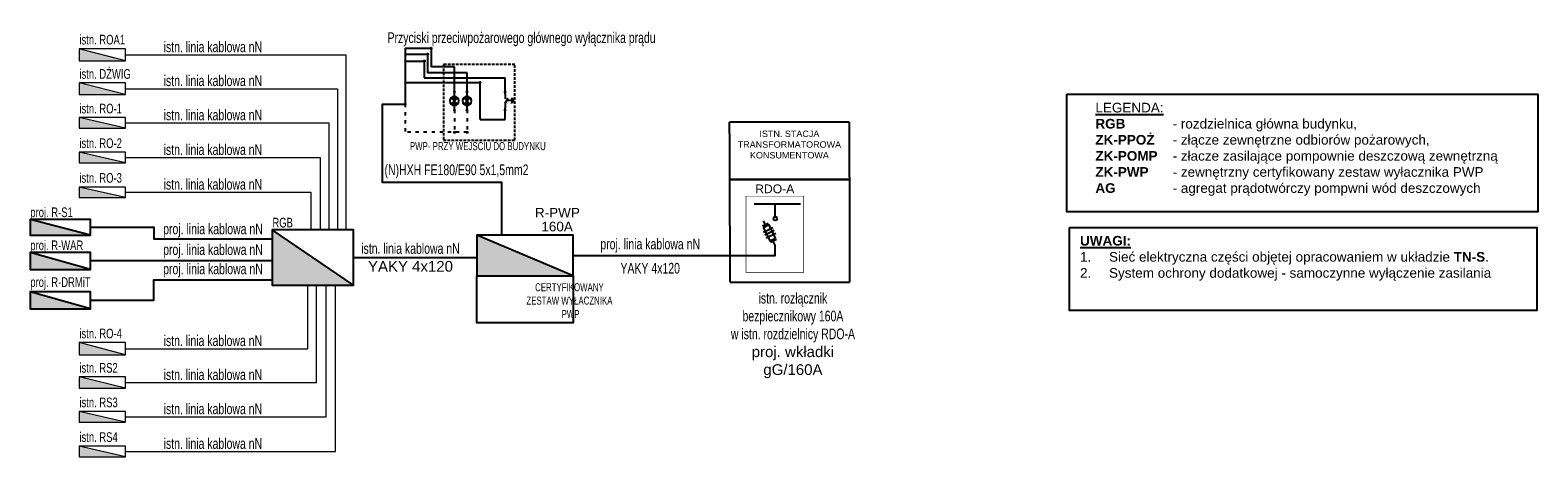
# Model space of a CAD drawing. Header units: millimetres. Extents: x 255 to 3067, y 529 to 1328.
import ezdxf
from ezdxf.enums import TextEntityAlignment as Align

# ---------------------------------------------------------------- set-up
doc = ezdxf.new("R2010")
doc.units = ezdxf.units.MM
for name, pattern in [('ACAD_ISO03W100', [30, 12, -18]), ('DASHED2', [0.375, 0.25, -0.125]), ('DASHEDX2', [1.5, 1, -0.5])]:
    doc.linetypes.add(name, pattern=pattern)
doc.layers.add('_IE_Istniejące', color=251, linetype='Continuous', lineweight=13)
for name, color, linetype in [('_IE_Projektowane', 5, 'Continuous'), ('_IE_Rozdzielnice', 7, 'Continuous'), ('Blok', 7, 'Continuous'), ('OZNACZENIE', 7, 'Continuous'), ('TYP', 7, 'Continuous')]:
    doc.layers.add(name, color=color, linetype=linetype)
doc.layers.add('elektryka', color=7, linetype='Continuous', true_color=0x000000)
doc.styles.add('ARIAL', font='arial.ttf')
doc.styles.get("Standard").update_dxf_attribs({"font": 'ARIAL.TTF'})
doc.styles.add('STYLE2', font='arial.ttf', dxfattribs={"width": 0.7})
doc.styles.add('TABELKA_V2', font='simplex.shx', dxfattribs={"width": 0.75, "height": 18})

# ---------------------------------------------------------------- blocks, each defined once
blk = doc.blocks.new('*U10')
h = blk.add_hatch(color=256)
h.dxf.hatch_style = 1
h.paths.add_polyline_path([(0, 0), (0, -103.2), (151.8, -103.2)])
for points in [[(0, 0), (0, -103.2), (151.8, -103.2), (151.8, 0), (0, 0), (0, -103.2)], [(0, 0), (0, -103.2), (151.8, -103.2), (0, 0)]]:
    blk.add_lwpolyline(points)
at = {"color": 7, "style": 'TABELKA_V2', "width": 0.75}
for tag, p in [('NAZWA', (0.9, -70)), ('MOC', (0.9, -100)), ('STOPIEŃ_OCHRONY', (0.9, -130)), ('MONTAŻ', (0.9, -160))]:
    blk.add_attdef(tag, p, '', height=18, dxfattribs=at)
blk = doc.blocks.new('07_lampa_768477843')
for p, q in [((0, 0), (5, 0)), ((13.5, 3.5), (6.5, -3.5)), ((13.5, -3.5), (6.5, 3.5)), ((15, 0), (20, 0))]:
    blk.add_line(p, q)
for centre, radius in [((0, 0), 0.4), ((10, 0), 5), ((20, 0), 0.4)]:
    blk.add_circle(centre, radius)
at = {"flags": 1}
for tag, p in [('BD', (15.2, 3.9)), ('NK', (15.2, 1.9)), ('PO', (15.2, -3.1))]:
    blk.add_attdef(tag, p, '', height=1, dxfattribs=at)
at = {"layer": 'OZNACZENIE'}
blk.add_attdef('OZ', (2.9, 0.9), '', height=1, dxfattribs=at)
at = {"layer": 'TYP', "flags": 1}
blk.add_attdef('TYP', (15.1, 5.4), '', height=1, dxfattribs=at)
at = {"layer": 'TYP'}
blk.add_attdef('TYP1', (15.2, 0.7), '', height=1, dxfattribs=at)
blk = doc.blocks.new('G$C9AC4F5B0')
at = {"ltscale": 20, "transparency": 33554687}
h = blk.add_hatch(color=0, dxfattribs=at)
h.dxf.hatch_style = 1
edge = h.paths.add_edge_path()
edge.add_arc((0, 0), 1.13, 0, 360)
at = {"color": 0, "ltscale": 20}
blk.add_circle((0, 0), 1.13, dxfattribs=at)
blk = doc.blocks.new('20_przycisk_zwier_1120064963')
for p, q in [((0, 17.5), (0, 20)), ((0, 17.5), (0, 12.5)), ((-8.7, 12.4), (-6.7, 12.4)), ((-8.7, 10.4), (-8.7, 12.4)), ((-8.7, 10.4), (-8.7, 8.4)), ((-8.7, 8.4), (-6.7, 8.4)), ((0, 7.5), (-3.3, 13.2)), ((0, 7.5), (0, 2.5)), ((0, 0), (0, 2.5))]:
    blk.add_line(p, q)
at = {"linetype": 'DASHEDX2'}
blk.add_line((-8.7, 10.4), (-1.7, 10.4), dxfattribs=at)
for centre in [(0, 20), (0, 0)]:
    blk.add_circle(centre, 0.4)
at = {"flags": 1}
for tag, p in [('BD', (0.8, 16.7)), ('NK', (0.8, 14.7)), ('PO', (0.8, 9.6))]:
    blk.add_attdef(tag, p, '', height=1, dxfattribs=at)
at = {"layer": 'OZNACZENIE'}
blk.add_attdef('OZ', (-7.9, 6.7), '', height=1, dxfattribs=at)
at = {"layer": 'TYP'}
blk.add_attdef('TYP1', (0.7, 8.1), '', height=1, dxfattribs=at)
at = {"layer": 'TYP', "flags": 1}
blk.add_attdef('TYP', (0.8, 13.1), '', height=1, dxfattribs=at)
blk = doc.blocks.new('*U7')
h = blk.add_hatch(color=256)
h.dxf.hatch_style = 1
h.paths.add_polyline_path([(0, 0), (0, -75.8), (180, -75.8)])
for points in [[(0, 0), (0, -75.8), (180, -75.8), (180, 0), (0, 0), (0, -75.8)], [(0, 0), (0, -75.8), (180, -75.8), (0, 0)]]:
    blk.add_lwpolyline(points)
at = {"color": 7, "style": 'TABELKA_V2', "width": 0.75}
for tag, p in [('NAZWA', (0.9, -70)), ('MOC', (0.9, -100)), ('STOPIEŃ_OCHRONY', (0.9, -130)), ('MONTAŻ', (0.9, -160))]:
    blk.add_attdef(tag, p, '', height=18, dxfattribs=at)
blk = doc.blocks.new('*U2')
h = blk.add_hatch(color=256)
h.dxf.hatch_style = 1
h.paths.add_polyline_path([(0, 0), (0, -29), (112.5, -29)])
for points in [[(0, 0), (0, -29), (112.5, -29), (112.5, 0), (0, 0), (0, -29)], [(0, 0), (0, -29), (112.5, -29), (0, 0)]]:
    blk.add_lwpolyline(points)
at = {"color": 7, "style": 'TABELKA_V2', "width": 0.75}
for tag, p in [('NAZWA', (0.9, -70)), ('MOC', (0.9, -100)), ('STOPIEŃ_OCHRONY', (0.9, -130)), ('MONTAŻ', (0.9, -160))]:
    blk.add_attdef(tag, p, '', height=18, dxfattribs=at)
blk = doc.blocks.new('*U21')
h = blk.add_hatch(color=256)
h.dxf.hatch_style = 1
h.paths.add_polyline_path([(0, 0), (0, -31.8), (112.5, -31.8)])
for points in [[(0, 0), (0, -31.8), (112.5, -31.8), (112.5, 0), (0, 0), (0, -31.8)], [(0, 0), (0, -31.8), (112.5, -31.8), (0, 0)]]:
    blk.add_lwpolyline(points)
at = {"color": 7, "style": 'TABELKA_V2', "width": 0.75}
for tag, p in [('NAZWA', (0.9, -70)), ('MOC', (0.9, -100)), ('STOPIEŃ_OCHRONY', (0.9, -130)), ('MONTAŻ', (0.9, -160))]:
    blk.add_attdef(tag, p, '', height=18, dxfattribs=at)
blk = doc.blocks.new('*U19')
h = blk.add_hatch(color=256)
h.dxf.hatch_style = 1
h.paths.add_polyline_path([(0, 0), (0, -31.4), (112.5, -31.4)])
for points in [[(0, 0), (0, -31.4), (112.5, -31.4), (112.5, 0), (0, 0), (0, -31.4)], [(0, 0), (0, -31.4), (112.5, -31.4), (0, 0)]]:
    blk.add_lwpolyline(points)
at = {"color": 7, "style": 'TABELKA_V2', "width": 0.75}
for tag, p in [('NAZWA', (0.9, -70)), ('MOC', (0.9, -100)), ('STOPIEŃ_OCHRONY', (0.9, -130)), ('MONTAŻ', (0.9, -160))]:
    blk.add_attdef(tag, p, '', height=18, dxfattribs=at)
blk = doc.blocks.new('*U26')
h = blk.add_hatch(color=256)
h.dxf.hatch_style = 1
h.paths.add_polyline_path([(0, 0), (0, -22.7), (86.1, -22.7)])
for points in [[(0, 0), (0, -22.7), (86.1, -22.7), (86.1, 0), (0, 0), (0, -22.7)], [(0, 0), (0, -22.7), (86.1, -22.7), (0, 0)]]:
    blk.add_lwpolyline(points)
at = {"color": 7, "style": 'TABELKA_V2', "width": 0.75}
for tag, p in [('NAZWA', (0.9, -70)), ('MOC', (0.9, -100)), ('STOPIEŃ_OCHRONY', (0.9, -130)), ('MONTAŻ', (0.9, -160))]:
    blk.add_attdef(tag, p, '', height=18, dxfattribs=at)
blk = doc.blocks.new('*U28')
h = blk.add_hatch(color=256)
h.dxf.hatch_style = 1
h.paths.add_polyline_path([(0, 0), (0, -21.3), (86.1, -21.3)])
for points in [[(0, 0), (0, -21.3), (86.1, -21.3), (86.1, 0), (0, 0), (0, -21.3)], [(0, 0), (0, -21.3), (86.1, -21.3), (0, 0)]]:
    blk.add_lwpolyline(points)
at = {"color": 7, "style": 'TABELKA_V2', "width": 0.75}
for tag, p in [('NAZWA', (0.9, -70)), ('MOC', (0.9, -100)), ('STOPIEŃ_OCHRONY', (0.9, -130)), ('MONTAŻ', (0.9, -160))]:
    blk.add_attdef(tag, p, '', height=18, dxfattribs=at)
blk = doc.blocks.new('*U30')
h = blk.add_hatch(color=256)
h.dxf.hatch_style = 1
h.paths.add_polyline_path([(0, 0), (0, -19.6), (86.1, -19.6)])
for points in [[(0, 0), (0, -19.6), (86.1, -19.6), (86.1, 0), (0, 0), (0, -19.6)], [(0, 0), (0, -19.6), (86.1, -19.6), (0, 0)]]:
    blk.add_lwpolyline(points)
at = {"color": 7, "style": 'TABELKA_V2', "width": 0.75}
for tag, p in [('NAZWA', (0.9, -70)), ('MOC', (0.9, -100)), ('STOPIEŃ_OCHRONY', (0.9, -130)), ('MONTAŻ', (0.9, -160))]:
    blk.add_attdef(tag, p, '', height=18, dxfattribs=at)

msp = doc.modelspace()

# ---------------------------------------------------------------- hatches: boundary and pattern name
h = msp.add_hatch(color=3)
h.dxf.hatch_style = 1
h.paths.add_polyline_path([(1052.3, 1189.3), (1046.3, 1195.3), (1040.2, 1189.3, 0.198912), (1046.3, 1186.8, 0.198912)])
h.paths.add_polyline_path([(1052.3, 1201.3, 0.198912), (1046.3, 1203.8, 0.198912), (1040.2, 1201.3), (1046.3, 1195.3)])
h = msp.add_hatch(color=1)
h.dxf.hatch_style = 1
h.paths.add_polyline_path([(1075.9, 1189.3), (1069.9, 1195.3), (1063.9, 1189.3, 0.198912), (1069.9, 1186.8, 0.198912)])
h.paths.add_polyline_path([(1075.9, 1201.3, 0.198912), (1069.9, 1203.8, 0.198912), (1063.9, 1201.3), (1069.9, 1195.3)])

# ---------------------------------------------------------------- linework, layer by layer
at = {"color": 240}
for p, q in [((954.3, 1293.7), (1002.6, 1293.7)), ((1002.6, 1293.7), (1002.6, 1258.8)), ((954.3, 1282.6), (996.3, 1282.6)), ((954.3, 1269.9), (990.1, 1269.9)), ((990.1, 1269.9), (990.1, 1238.6)), ((996.3, 1282.6), (996.3, 1247.7)), ((990.1, 1238.6), (1141, 1238.6)), ((1069.9, 1247.7), (996.3, 1247.7)), ((1046.3, 1258.8), (1002.6, 1258.8)), ((1046.3, 1212.3), (1046.3, 1258.8)), ((1069.9, 1212.3), (1069.9, 1247.7)), ((1141, 1212.3), (1141, 1238.6)), ((954.3, 1229.7), (1094.1, 1229.7)), ((1094.1, 1160.8), (1094.1, 1229.7)), ((1094.1, 1160.8), (1141, 1160.8)), ((1141, 1160.8), (1141, 1178.3))]:
    msp.add_line(p, q, dxfattribs=at)
at = {"color": 240, "linetype": 'ACAD_ISO03W100', "ltscale": 0.5}
for p, q in [((1046.3, 1178.3), (1046.3, 1136.9)), ((1069.9, 1178.3), (1069.9, 1136.9)), ((1069.9, 1136.9), (954.3, 1136.9))]:
    msp.add_line(p, q, dxfattribs=at)
at = {"color": 240}
for points in [[(954.3, 1293.7), (954.3, 1188.8)], [(1134.6, 944.8), (1134.6, 944.8), (1134.6, 1043.3), (911.9, 1043.3), (911.9, 1189.5), (954.3, 1189.5)]]:
    msp.add_lwpolyline(points, dxfattribs=at)
at = {"color": 30, "linetype": 'DASHEDX2', "ltscale": 5}
msp.add_lwpolyline([(1158.7, 1263.6), (1025.6, 1263.6), (1025.6, 1122.2), (1158.7, 1122.2)], close=True, dxfattribs=at)
at = {"color": 240, "linetype": 'ACAD_ISO03W100', "ltscale": 0.5}
msp.add_lwpolyline([(954.3, 1189.5), (954.3, 1136.9)], dxfattribs=at)
at = {"ltscale": 20}
for points in [[(2188.3, 1208.3), (3066.9, 1208.3), (3066.9, 988.5), (2188.3, 988.5)], [(2193.7, 959.2), (3064.8, 959.2), (3064.8, 804.1), (2193.7, 804.1)]]:
    msp.add_lwpolyline(points, close=True, dxfattribs=at)
at = {"color": 251, "linetype": 'DASHED2', "elevation": 85.3}
for points in [[(1559.5, 1156.7), (1782.3, 1156.7), (1782.8, 1048.5), (1560, 1048.5)], [(1560, 1048.5), (1782.8, 1048.5), (1783.3, 856.6), (1560.5, 856.6)]]:
    msp.add_lwpolyline(points, close=True, dxfattribs=at)
at = {"color": 251}
for points in [[(1605, 1003.6), (1691.6, 1003.6)], [(1644.5, 978.9), (1644.5, 1003.6)]]:
    msp.add_lwpolyline(points, dxfattribs=at)
at = {"color": 251, "ltscale": 20}
msp.add_lwpolyline([(858.3, 903.3), (1087.8, 903.3)], dxfattribs=at)
at = {"color": 5, "ltscale": 20}
msp.add_lwpolyline([(1267.8, 906.9), (1644.5, 906.9), (1644.5, 926.3)], dxfattribs=at)
at = {"color": 1, "ltscale": 20}
msp.add_lwpolyline([(1087.8, 869), (1267.8, 869), (1267.8, 781.5), (1087.8, 781.5)], close=True, dxfattribs=at)
for centre in [(990.1, 1269.9), (990.1, 1269.9), (1094.1, 1229.7), (954.3, 1189.5), (954.3, 1189.5), (954.3, 1189.5)]:
    msp.add_circle(centre, 0.68)
at = {"color": 240}
msp.add_circle((996.3, 1282.6), 0.68, dxfattribs=at)
msp.add_circle((996.3, 1282.6), 0.68, dxfattribs=at)
at = {"color": 240, "linetype": 'ACAD_ISO03W100', "ltscale": 0.5}
msp.add_circle((1069.9, 1136.9), 0.68, dxfattribs=at)
at = {"layer": '_IE_Istniejące'}
for points in [[(432.8, 1281.5), (843.7, 1281.5), (843.7, 954.9)], [(432.8, 1218.2), (828, 1218.2), (828, 954.9)], [(432.8, 1154.4), (812.3, 1154.4), (812.3, 954.9)], [(432.8, 1089.7), (795.6, 1089.7), (795.6, 954.9)], [(432.8, 1025), (778.4, 1025), (778.4, 954.9)], [(432.8, 733), (772.9, 733), (772.9, 851.7)], [(432.8, 669.8), (789.1, 669.8), (789.1, 851.7)], [(432.8, 605.9), (807.3, 605.9), (807.3, 851.7)], [(432.8, 541.3), (824.5, 541.3), (824.5, 851.7)]]:
    msp.add_lwpolyline(points, dxfattribs=at)
at = {"layer": '_IE_Projektowane', "color": 5}
for points in [[(367.6, 959.7), (485.5, 959.7), (485.5, 938), (706.5, 938)], [(706.5, 896.8), (367.6, 896.8)], [(367.6, 823.4), (485.5, 823.4), (485.5, 861.8), (706.5, 861.8)]]:
    msp.add_lwpolyline(points, dxfattribs=at)
at = {"layer": '_IE_Rozdzielnice', "color": 251, "const_width": 1.08}
msp.add_lwpolyline([(1697.6, 1017.7), (1697.6, 875.6), (1590.2, 875.6), (1590.2, 1017.7)], close=True, dxfattribs=at)
at = {"layer": 'elektryka', "color": 251}
for p, q in [((1631.7, 966.6), (1621, 961.5)), ((1641.1, 978.9), (1647.9, 978.9)), ((1646.7, 936.7), (1635.5, 931.3))]:
    msp.add_line(p, q, dxfattribs=at)
at = {"layer": 'elektryka', "color": 2}
for p, q in [((1640.3, 958.6), (1622.5, 950)), ((1642.8, 953.4), (1625, 944.8)), ((1645.4, 948.2), (1627.5, 939.6))]:
    msp.add_line(p, q, dxfattribs=at)
at = {"layer": 'elektryka', "color": 251, "linetype": 'Continuous'}
for p, q in [((1626.3, 964), (1622.7, 971.6)), ((1644.5, 926.3), (1640.8, 933.9))]:
    msp.add_line(p, q, dxfattribs=at)
msp.add_lwpolyline([(1645.3, 939.4), (1633.4, 964), (1622.5, 958.8), (1634.3, 934.1)], close=True, dxfattribs=at)
at = {"layer": 'elektryka', "color": 251}
msp.add_circle((1644.5, 975.5), 3.4, dxfattribs=at)

# ---------------------------------------------------------------- block references
at = {"color": 240}
for p in [(1002.6, 1293.7), (990.1, 1269.9), (996.3, 1282.6), (1046.3, 1212.3), (1069.9, 1212.3), (1094.1, 1229.7), (1141, 1212.3), (954.3, 1189.5), (1046.3, 1178.3), (1069.9, 1178.3), (1141, 1178.3)]:
    msp.add_blockref('G$C9AC4F5B0', p, dxfattribs=at)
at = {"xscale": -1.7, "yscale": 1.7, "zscale": 1.7, "rotation": 270}
for p in [(1046.3, 1178.3), (1069.9, 1178.3)]:
    msp.add_blockref('07_lampa_768477843', p, dxfattribs=at)
ref = msp.add_blockref('20_przycisk_zwier_1120064963', (1141, 1178.3), dxfattribs=dict(xscale=-1.7, yscale=1.7, zscale=1.7))
ref.add_attrib('OZ', 'S_PWP', (1143.8, 1189.7), dxfattribs={"layer": 'OZNACZENIE', "height": 2.55})
at = {"color": 240, "linetype": 'ACAD_ISO03W100', "ltscale": 0.5}
for p in [(1046.3, 1136.9), (1069.9, 1136.9)]:
    msp.add_blockref('G$C9AC4F5B0', p, dxfattribs=at)
at = {"layer": '_IE_Istniejące', "color": 251}
ref = msp.add_blockref('*U26', (346.7, 1292.8), dxfattribs=at)
ref.add_attrib('NAZWA', 'istn. ROA1', (346.9, 1300.8), dxfattribs={"layer": '0', "color": 0, "height": 18, "style": 'STYLE2', "width": 0.7})
ref = msp.add_blockref('*U28', (346.7, 1228.9), dxfattribs=at)
ref.add_attrib('NAZWA', 'istn. DŹWIG', (346.9, 1236.8), dxfattribs={"layer": '0', "color": 0, "height": 18, "style": 'STYLE2', "width": 0.7})
ref = msp.add_blockref('*U30', (346.7, 1164.2), dxfattribs=at)
ref.add_attrib('NAZWA', 'istn. RO-1', (346.9, 1172.2), dxfattribs={"layer": '0', "color": 0, "height": 18, "style": 'STYLE2', "width": 0.7})
ref = msp.add_blockref('*U30', (346.7, 1099.5), dxfattribs=at)
ref.add_attrib('NAZWA', 'istn. RO-2', (346.9, 1107.5), dxfattribs={"layer": '0', "color": 0, "height": 18, "style": 'STYLE2', "width": 0.7})
ref = msp.add_blockref('*U30', (346.7, 1034.8), dxfattribs=at)
ref.add_attrib('NAZWA', 'istn. RO-3', (346.9, 1042.8), dxfattribs={"layer": '0', "color": 0, "height": 18, "style": 'STYLE2', "width": 0.7})
ref = msp.add_blockref('*U26', (346.7, 744.4), dxfattribs=at)
ref.add_attrib('NAZWA', 'istn. RO-4', (346.9, 752.4), dxfattribs={"layer": '0', "color": 0, "height": 18, "style": 'STYLE2', "width": 0.7})
ref = msp.add_blockref('*U28', (346.7, 680.4), dxfattribs=at)
ref.add_attrib('NAZWA', 'istn. RS2', (346.9, 688.4), dxfattribs={"layer": '0', "color": 0, "height": 18, "style": 'STYLE2', "width": 0.7})
ref = msp.add_blockref('*U30', (346.7, 615.8), dxfattribs=at)
ref.add_attrib('NAZWA', 'istn. RS3', (346.9, 623.8), dxfattribs={"layer": '0', "color": 0, "height": 18, "style": 'STYLE2', "width": 0.7})
ref = msp.add_blockref('*U30', (346.7, 551.1), dxfattribs=at)
ref.add_attrib('NAZWA', 'istn. RS4', (346.9, 559.1), dxfattribs={"layer": '0', "color": 0, "height": 18, "style": 'STYLE2', "width": 0.7})
at = {"layer": '_IE_Projektowane', "color": 5}
ref = msp.add_blockref('*U2', (255, 974.2), dxfattribs=at)
ref.add_attrib('NAZWA', 'proj. R-S1', (255.3, 978.6), dxfattribs={"layer": '0', "color": 7, "height": 18, "style": 'STYLE2', "width": 0.7})
at = {"layer": '_IE_Projektowane', "color": 1}
ref = msp.add_blockref('*U7', (1087.8, 944.8), dxfattribs=at)
ref.add_attrib('NAZWA', 'R-PWP', (1196.4, 977.9), dxfattribs={"layer": '0', "color": 7, "height": 18, "style": 'ARIAL'})
ref.add_attrib('MOC', '160A', (1208.4, 952), dxfattribs={"layer": '0', "color": 7, "height": 18, "style": 'ARIAL'})
at = {"layer": '_IE_Projektowane', "color": 5}
ref = msp.add_blockref('*U10', (706.5, 954.9), dxfattribs=at)
ref.add_attrib('NAZWA', 'RGB', (706.8, 959.3), dxfattribs={"layer": '0', "color": 7, "height": 18, "style": 'STYLE2', "width": 0.7})
ref = msp.add_blockref('*U19', (255, 912.5), dxfattribs=at)
ref.add_attrib('NAZWA', 'proj. R-WAR', (255.3, 917), dxfattribs={"layer": '0', "color": 7, "height": 18, "style": 'STYLE2', "width": 0.7})
ref = msp.add_blockref('*U21', (255, 839.3), dxfattribs=at)
ref.add_attrib('NAZWA', 'proj. R-DRMiT', (255.3, 848.3), dxfattribs={"layer": '0', "color": 7, "height": 18, "style": 'STYLE2', "width": 0.7})

# ---------------------------------------------------------------- texts
at = {"char_height": 2.98, "width": 10.023, "attachment_point": 3}
for s, insert in [('2', (1138, 1212.4)), ('1', (1138, 1180.3))]:
    msp.add_mtext(s, dxfattribs=dict(at, insert=insert))
at = {"style": 'STYLE2'}
for s, insert, char_height, width, attachment_point in [('{\\L\\W1;LEGENDA:\\P\\l\\fArial|b1|i0|c238|p34;RGB^I\\fArial|b0|i0|c238|p34;^I- rozdzielnica główna budynku,\\P\\fArial|b1|i0|c238|p34;ZK-PPOŻ\\fArial|b0|i0|c238|p34;^I- złącze zewnętrzne odbiorów pożarowych,\\P\\fArial|b1|i0|c238|p34;ZK-POMP\\fArial|b0|i0|c238|p34;^I- złacze zasilające pompownie deszczową zewnętrzną\\P\\fArial|b1|i0|c238|p34;ZK-PWP\\fArial|b0|i0|c238|p34;^I- zewnętrzny certyfikowany zestaw wyłacznika PWP\\P\\fArial|b1|i0|c238|p34;AG^I^I\\fArial|b0|i0|c238|p34;- agregat prądotwórczy pompwni wód deszczowych}', (2241.7, 1191.9), 18, 816.429, 1), ('\\pxqc;{\\C240;(N)HXH FE180/E90 5x1,5mm2 }', (1614.2, 1076.9), 20, 1128.086, 3), ('{\\L\\W1;\\fArial|b1|i0|c238|p34;UWAGI:\\P\\pxi-3,l3,t3;\\l\\fArial|b0|i0|c238|p34;1.^ISieć elektryczna części objętej opracowaniem w układzie \\fArial|b1|i0|c238|p34;TN-S\\fArial|b0|i0|c238|p34;.\\P2.^ISystem ochrony dodatkowej - samoczynne wyłączenie zasilania\\P}', (2213.1, 943.5), 18, 1035.505, 1)]:
    msp.add_mtext(s, dxfattribs=dict(at, insert=insert, char_height=char_height, width=width, attachment_point=attachment_point))
at = {"color": 251, "ltscale": 0.1, "insert": (1559.6, 1140.1, 85.3), "char_height": 12, "width": 222.839, "attachment_point": 1}
msp.add_mtext('\\pxqc;ISTN. STACJA TRANSFORMATOROWA KONSUMENTOWA', dxfattribs=at)
at = {"color": 30, "linetype": 'DASHEDX2', "ltscale": 5, "insert": (1090, 1118.6), "char_height": 15, "width": 363.582, "attachment_point": 2, "style": 'STYLE2'}
msp.add_mtext('PWP- PRZY WEJŚCIU DO BUDYNKU', dxfattribs=at)
at = {"color": 251, "ltscale": 20, "char_height": 20, "width": 246.253, "attachment_point": 5, "style": 'STYLE2'}
for s, insert in [('\\pxqc;istn. linia kablowa nN\\P{\\W1;YAKY 4x120}', (964.3, 903.3)), ('\\pxqc;istn. rozłącznik bezpiecznikowy 160A\\Pw istn. rozdzielnicy RDO-A\\P{\\W1;\\C256;proj. wkładki\\PgG/160A}', (1677.6, 757.7))]:
    msp.add_mtext(s, dxfattribs=dict(at, insert=insert))
at = {"color": 1, "insert": (1180.5, 855.3), "char_height": 15, "attachment_point": 1, "style": 'STYLE2'}
msp.add_mtext('\\pxqc;CERTYFIKOWANY\\PZESTAW WYŁACZNIKA\\P PWP ', dxfattribs=at)
at = {"layer": '_IE_Istniejące', "color": 251, "ltscale": 20, "char_height": 20, "width": 246.253, "attachment_point": 5, "style": 'STYLE2'}
for insert in [(595.8, 1296.2), (595.8, 1233), (595.8, 1169.1), (595.8, 1104.4), (595.8, 1039.7), (595.8, 747.8), (595.8, 684.5), (595.8, 620.7), (595.8, 556)]:
    msp.add_mtext('\\pxqc;istn. linia kablowa nN', dxfattribs=dict(at, insert=insert))
at = {"layer": '_IE_Projektowane', "color": 5, "ltscale": 20, "char_height": 20, "width": 246.253, "attachment_point": 5, "style": 'STYLE2'}
for s, insert in [('\\pxqc;{\\C256;proj. linia kablowa nN\\P}', (596, 953.5)), ('\\pxqc;{\\C256;proj. linia kablowa nN\\P}', (596, 914.9)), ('\\pxqc;{\\C256;proj. linia kablowa nN\\P}', (1411.4, 925.4)), ('\\pxqc;{\\C256;proj. linia kablowa nN\\P}', (596, 879)), ('\\pxqc;{\\C256;YAKY 4x120}', (1411.4, 883.1))]:
    msp.add_mtext(s, dxfattribs=dict(at, insert=insert))
at = {"layer": '_IE_Rozdzielnice', "color": 251, "style": 'ARIAL', "flags": 12}
msp.add_attdef('RDO-A', text='RG', height=16.2, dxfattribs=at).set_placement((1643.7, 1031.4), align=Align.MIDDLE)
at = {"layer": 'Blok', "color": 240, "ltscale": 100, "insert": (1171.5, 1323.5), "char_height": 20, "width": 594.985, "attachment_point": 2, "style": 'STYLE2'}
msp.add_mtext('Przyciski przeciwpożarowego głównego wyłącznika prądu ', dxfattribs=at)

doc.saveas('drawing.dxf')
